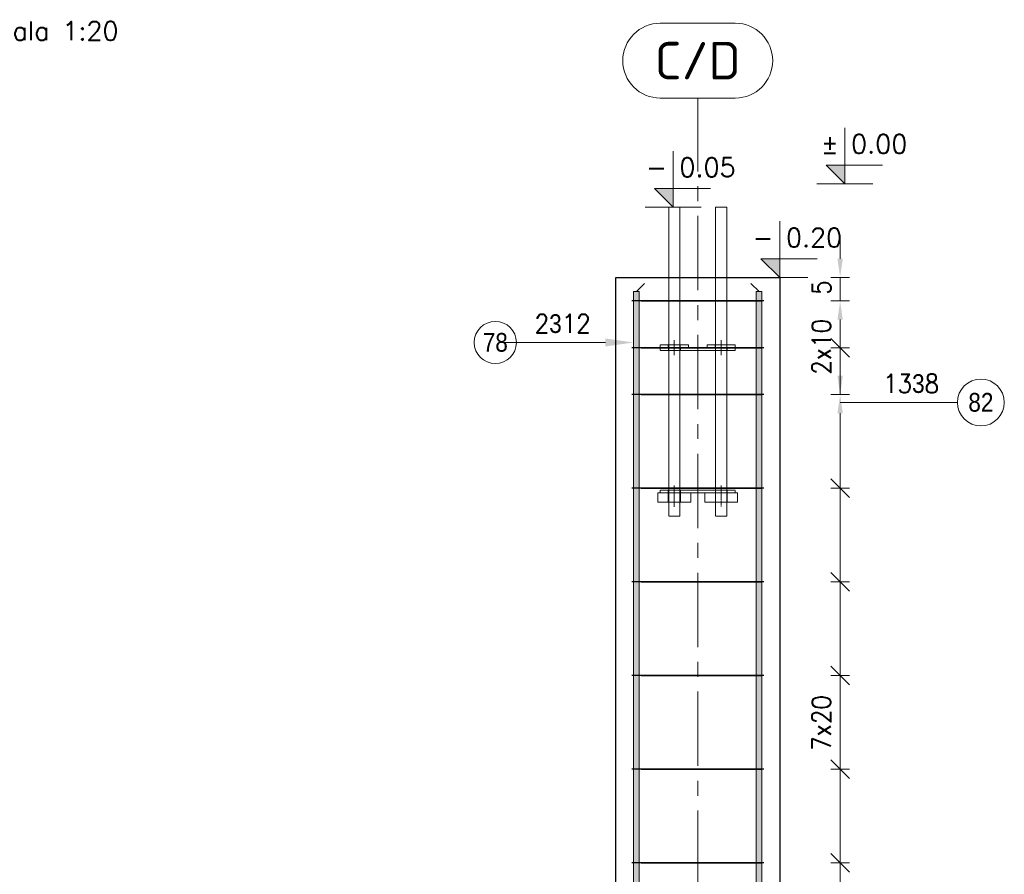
# Model space of a CAD drawing. Extents: x 345527 to 363395, y -114093 to -104075.
# Tile 5 of 14: x 347257 to 349359, y -108006 to -106180. Entities that reach past the tile are written whole.
import ezdxf
from ezdxf.enums import TextEntityAlignment as Align

# ---------------------------------------------------------------- set-up
doc = ezdxf.new("R2010")
doc.units = 0
doc.header["$LTSCALE"] = 5
doc.header["$MEASUREMENT"] = 0
for name, pattern in [('CENTER', [50.8, 31.75, -6.35, 6.35, -6.35]), ('HIDDEN', [0.375, 0.25, -0.125]), ('MITTE', [2, 1.25, -0.25, 0.25, -0.25])]:
    doc.linetypes.add(name, pattern=pattern)
for name, color, linetype, lineweight in [('AutoCAD_Structural_Detailing_deskowanie', 2, 'Continuous', 30), ('AutoCAD_Structural_Detailing_kształt pręta', 7, 'Continuous', 13), ('AutoCAD_Structural_Detailing_opis kształtu pręta', 7, 'Continuous', 13), ('AutoCAD_Structural_Detailing_opis rozkładu', 7, 'Continuous', 13), ('AutoCAD_Structural_Detailing_rozkład pręta', 7, 'Continuous', 40), ('AutoCAD_Structural_Detailing_symbole graficzne', 7, 'Continuous', 13), ('PS_HIDDEN', 2, 'HIDDEN', 13), ('PS_Mid', 5, 'MITTE', 13), ('PS_SOLID', 7, 'Continuous', 20)]:
    doc.layers.add(name, color=color, linetype=linetype, lineweight=lineweight)
doc.styles.add('marta', font='simplex.shx', dxfattribs={"width": 0.8})
doc.styles.add('marta_B', font='isocpeur.ttf')
doc.styles.add('r-gil', font='GIL_____.TTF', dxfattribs={"width": 0.9})
doc.styles.add('r-simplex', font='simplex.shx', dxfattribs={"width": 0.9})
doc.styles.add('style1', font='simplex.shx')

# ---------------------------------------------------------------- blocks, each defined once
blk = doc.blocks.new('rftgr4')
at = {"layer": 'PS_HIDDEN', "color": 9, "linetype": 'HIDDEN', "extrusion": (0, 1, 0)}
for p, q in [((352643.4, -125874.7, 2740.5), (352643.4, -126018.7, 2740.5)), ((352667.4, -126018.7, 2740.5), (352667.4, -125874.7, 2740.5)), ((352743.4, -125874.7, 2740.5), (352743.4, -126018.7, 2740.5)), ((352767.4, -126018.7, 2740.5), (352767.4, -125874.7, 2740.5)), ((352653.2, -126018.7, 2740.5), (352625.4, -126018.7, 2740.5)), ((352625.4, -126018.7, 2740.5), (352625.4, -126024.7, 2740.5)), ((352642.4, -126018.7, 2740.5), (352642.4, -126024.7, 2740.5)), ((352643.4, -126018.7, 2740.5), (352643.4, -126024.7, 2740.5)), ((352685.4, -126018.7, 2740.5), (352653.2, -126018.7, 2740.5)), ((352667.4, -126024.7, 2740.5), (352667.4, -126018.7, 2740.5)), ((352667.6, -126024.7, 2740.5), (352667.6, -126018.7, 2740.5)), ((352685.4, -126024.7, 2740.5), (352685.4, -126018.7, 2740.5)), ((352725.4, -126024.7, 2740.5), (352725.4, -126018.7, 2740.5)), ((352753.2, -126018.7, 2740.5), (352725.4, -126018.7, 2740.5)), ((352725.4, -126018.7, 2740.5), (352725.4, -126024.7, 2740.5)), ((352742.4, -126018.7, 2740.5), (352742.4, -126024.7, 2740.5)), ((352743.4, -126018.7, 2740.5), (352743.4, -126024.7, 2740.5)), ((352785.4, -126018.7, 2740.5), (352753.2, -126018.7, 2740.5)), ((352767.4, -126024.7, 2740.5), (352767.4, -126018.7, 2740.5)), ((352767.6, -126024.7, 2740.5), (352767.6, -126018.7, 2740.5)), ((352785.4, -126024.7, 2740.5), (352785.4, -126018.7, 2740.5)), ((352625.4, -126024.7, 2740.5), (352625.4, -126030.7, 2740.5)), ((352625.4, -126024.7, 2740.5), (352685.4, -126024.7, 2740.5)), ((352625.4, -126030.7, 2740.5), (352785.4, -126030.7, 2740.5)), ((352643.2, -126024.7, 2740.5), (352643.2, -126030.7, 2740.5)), ((352643.4, -126024.7, 2740.5), (352643.4, -126030.7, 2740.5)), ((352643.4, -126030.7, 2740.5), (352643.4, -126328.7, 2740.5)), ((352667.4, -126030.7, 2740.5), (352667.4, -126024.7, 2740.5)), ((352667.4, -126328.7, 2740.5), (352667.4, -126030.7, 2740.5)), ((352668.4, -126030.7, 2740.5), (352668.4, -126024.7, 2740.5)), ((352725.4, -126024.7, 2740.5), (352685.4, -126024.7, 2740.5)), ((352725.4, -126024.7, 2740.5), (352785.4, -126024.7, 2740.5)), ((352743.2, -126024.7, 2740.5), (352743.2, -126030.7, 2740.5)), ((352743.4, -126024.7, 2740.5), (352743.4, -126030.7, 2740.5)), ((352743.4, -126030.7, 2740.5), (352743.4, -126328.7, 2740.5)), ((352767.4, -126030.7, 2740.5), (352767.4, -126024.7, 2740.5)), ((352767.4, -126328.7, 2740.5), (352767.4, -126030.7, 2740.5)), ((352768.4, -126030.7, 2740.5), (352768.4, -126024.7, 2740.5)), ((352785.4, -126030.7, 2740.5), (352785.4, -126024.7, 2740.5)), ((352653.2, -126334.7, 2740.5), (352620.4, -126334.7, 2740.5)), ((352620.4, -126334.7, 2740.5), (352620.4, -126354.7, 2740.5)), ((352625.4, -126334.7, 2740.5), (352625.4, -126328.7, 2740.5)), ((352642.4, -126328.7, 2740.5), (352625.4, -126328.7, 2740.5)), ((352625.4, -126328.7, 2740.5), (352625.4, -126334.7, 2740.5)), ((352653.2, -126328.7, 2740.5), (352625.4, -126328.7, 2740.5)), ((352625.4, -126328.7, 2740.5), (352625.4, -126334.7, 2740.5)), ((352642.4, -126328.7, 2740.5), (352642.4, -126334.7, 2740.5)), ((352642.4, -126334.7, 2740.5), (352642.4, -126354.7, 2740.5)), ((352643.2, -126328.7, 2740.5), (352643.2, -126334.7, 2740.5)), ((352643.2, -126334.7, 2740.5), (352643.2, -126354.7, 2740.5)), ((352643.4, -126328.7, 2740.5), (352643.4, -126334.7, 2740.5)), ((352643.4, -126334.7, 2740.5), (352643.4, -126354.7, 2740.5)), ((352757.7, -126328.7, 2740.5), (352653.2, -126328.7, 2740.5)), ((352690.4, -126334.7, 2740.5), (352653.2, -126334.7, 2740.5)), ((352667.4, -126334.7, 2740.5), (352667.4, -126328.7, 2740.5)), ((352667.4, -126354.7, 2740.5), (352667.4, -126334.7, 2740.5)), ((352667.6, -126334.7, 2740.5), (352667.6, -126328.7, 2740.5)), ((352667.6, -126354.7, 2740.5), (352667.6, -126334.7, 2740.5)), ((352668.4, -126334.7, 2740.5), (352668.4, -126328.7, 2740.5)), ((352668.4, -126354.7, 2740.5), (352668.4, -126334.7, 2740.5)), ((352690.4, -126354.7, 2740.5), (352690.4, -126334.7, 2740.5)), ((352690.4, -126334.7, 2740.5), (352720.4, -126334.7, 2740.5)), ((352720.4, -126334.7, 2740.5), (352720.4, -126354.7, 2740.5)), ((352757.7, -126334.7, 2740.5), (352720.4, -126334.7, 2740.5)), ((352748.9, -126328.7, 2740.5), (352743.2, -126328.7, 2740.5)), ((352743.2, -126328.7, 2740.5), (352743.2, -126334.7, 2740.5)), ((352743.2, -126334.7, 2740.5), (352743.2, -126354.7, 2740.5)), ((352743.4, -126328.7, 2740.5), (352743.4, -126334.7, 2740.5)), ((352743.4, -126328.7, 2740.5), (352743.4, -126334.7, 2740.5)), ((352743.4, -126334.7, 2740.5), (352743.4, -126354.7, 2740.5)), ((352757.7, -126328.7, 2740.5), (352748.9, -126328.7, 2740.5)), ((352785.4, -126328.7, 2740.5), (352757.7, -126328.7, 2740.5)), ((352790.4, -126334.7, 2740.5), (352757.7, -126334.7, 2740.5)), ((352767.4, -126334.7, 2740.5), (352767.4, -126328.7, 2740.5)), ((352767.4, -126354.7, 2740.5), (352767.4, -126334.7, 2740.5)), ((352768.4, -126334.7, 2740.5), (352768.4, -126328.7, 2740.5)), ((352768.4, -126354.7, 2740.5), (352768.4, -126334.7, 2740.5)), ((352785.4, -126334.7, 2740.5), (352785.4, -126328.7, 2740.5)), ((352790.4, -126354.7, 2740.5), (352790.4, -126334.7, 2740.5)), ((352620.4, -126354.7, 2740.5), (352690.4, -126354.7, 2740.5)), ((352643.4, -126354.7, 2740.5), (352643.4, -126384.7, 2740.5)), ((352667.4, -126384.7, 2740.5), (352667.4, -126354.7, 2740.5)), ((352720.4, -126354.7, 2740.5), (352790.4, -126354.7, 2740.5)), ((352743.4, -126354.7, 2740.5), (352743.4, -126384.7, 2740.5)), ((352767.4, -126384.7, 2740.5), (352767.4, -126354.7, 2740.5)), ((352643.4, -126384.7, 2740.5), (352643.6, -126384.7, 2740.5)), ((352643.6, -126384.7, 2740.5), (352644.2, -126384.7, 2740.5)), ((352644.2, -126384.7, 2740.5), (352645.2, -126384.7, 2740.5)), ((352645.2, -126384.7, 2740.5), (352646.7, -126384.7, 2740.5)), ((352646.7, -126384.7, 2740.5), (352648.6, -126384.7, 2740.5)), ((352648.6, -126384.7, 2740.5), (352650.7, -126384.7, 2740.5)), ((352650.7, -126384.7, 2740.5), (352653, -126384.7, 2740.5)), ((352653, -126384.7, 2740.5), (352655.4, -126384.7, 2740.5)), ((352655.4, -126384.7, 2740.5), (352657.8, -126384.7, 2740.5)), ((352657.8, -126384.7, 2740.5), (352660.1, -126384.7, 2740.5)), ((352660.1, -126384.7, 2740.5), (352662.3, -126384.7, 2740.5)), ((352662.3, -126384.7, 2740.5), (352664.1, -126384.7, 2740.5)), ((352664.1, -126384.7, 2740.5), (352665.6, -126384.7, 2740.5)), ((352665.6, -126384.7, 2740.5), (352666.7, -126384.7, 2740.5)), ((352666.7, -126384.7, 2740.5), (352667.3, -126384.7, 2740.5)), ((352667.3, -126384.7, 2740.5), (352667.4, -126384.7, 2740.5)), ((352743.4, -126384.7, 2740.5), (352743.6, -126384.7, 2740.5)), ((352743.6, -126384.7, 2740.5), (352744.2, -126384.7, 2740.5)), ((352744.2, -126384.7, 2740.5), (352745.2, -126384.7, 2740.5)), ((352745.2, -126384.7, 2740.5), (352746.7, -126384.7, 2740.5)), ((352746.7, -126384.7, 2740.5), (352748.6, -126384.7, 2740.5)), ((352748.6, -126384.7, 2740.5), (352750.7, -126384.7, 2740.5)), ((352750.7, -126384.7, 2740.5), (352753, -126384.7, 2740.5)), ((352753, -126384.7, 2740.5), (352755.4, -126384.7, 2740.5)), ((352755.4, -126384.7, 2740.5), (352757.8, -126384.7, 2740.5)), ((352757.8, -126384.7, 2740.5), (352760.1, -126384.7, 2740.5)), ((352760.1, -126384.7, 2740.5), (352762.3, -126384.7, 2740.5)), ((352762.3, -126384.7, 2740.5), (352764.1, -126384.7, 2740.5)), ((352764.1, -126384.7, 2740.5), (352765.6, -126384.7, 2740.5)), ((352765.6, -126384.7, 2740.5), (352766.7, -126384.7, 2740.5)), ((352766.7, -126384.7, 2740.5), (352767.3, -126384.7, 2740.5)), ((352767.3, -126384.7, 2740.5), (352767.4, -126384.7, 2740.5))]:
    blk.add_line(p, q, dxfattribs=at)
at = {"layer": 'PS_Mid', "color": 9, "linetype": 'MITTE', "extrusion": (0, 1, 0)}
for p, q in [((352655.4, -126034.7, 2740.5), (352655.4, -126008.7, 2740.5)), ((352655.4, -126034.7, 2740.5), (352655.4, -126008.7, 2740.5)), ((352655.4, -126014.7, 2740.5), (352655.4, -126040.7, 2740.5)), ((352655.4, -126014.7, 2740.5), (352655.4, -126040.7, 2740.5)), ((352755.4, -126034.7, 2740.5), (352755.4, -126008.7, 2740.5)), ((352755.4, -126034.7, 2740.5), (352755.4, -126008.7, 2740.5)), ((352755.4, -126014.7, 2740.5), (352755.4, -126040.7, 2740.5)), ((352755.4, -126014.7, 2740.5), (352755.4, -126040.7, 2740.5)), ((352655.4, -126318.7, 2740.5), (352655.4, -126344.7, 2740.5)), ((352655.4, -126344.7, 2740.5), (352655.4, -126318.7, 2740.5)), ((352655.4, -126364.7, 2740.5), (352655.4, -126324.7, 2740.5)), ((352655.4, -126324.7, 2740.5), (352655.4, -126364.7, 2740.5)), ((352755.4, -126318.7, 2740.5), (352755.4, -126344.7, 2740.5)), ((352755.4, -126318.7, 2740.5), (352755.4, -126344.7, 2740.5)), ((352755.4, -126324.7, 2740.5), (352755.4, -126364.7, 2740.5)), ((352755.4, -126324.7, 2740.5), (352755.4, -126364.7, 2740.5))]:
    blk.add_line(p, q, dxfattribs=at)
at = {"layer": 'PS_SOLID', "color": 9, "linetype": 'Continuous', "extrusion": (0, 1, 0)}
for p, q in [((352643.6, -125724.7, 2740.5), (352643.4, -125724.7, 2740.5)), ((352643.4, -125724.7, 2740.5), (352643.4, -125874.7, 2740.5)), ((352644.2, -125724.7, 2740.5), (352643.6, -125724.7, 2740.5)), ((352645.2, -125724.7, 2740.5), (352644.2, -125724.7, 2740.5)), ((352646.7, -125724.7, 2740.5), (352645.2, -125724.7, 2740.5)), ((352648.6, -125724.7, 2740.5), (352646.7, -125724.7, 2740.5)), ((352650.7, -125724.7, 2740.5), (352648.6, -125724.7, 2740.5)), ((352653, -125724.7, 2740.5), (352650.7, -125724.7, 2740.5)), ((352655.4, -125724.7, 2740.5), (352653, -125724.7, 2740.5)), ((352657.8, -125724.7, 2740.5), (352655.4, -125724.7, 2740.5)), ((352660.1, -125724.7, 2740.5), (352657.8, -125724.7, 2740.5)), ((352662.3, -125724.7, 2740.5), (352660.1, -125724.7, 2740.5)), ((352664.1, -125724.7, 2740.5), (352662.3, -125724.7, 2740.5)), ((352665.6, -125724.7, 2740.5), (352664.1, -125724.7, 2740.5)), ((352666.7, -125724.7, 2740.5), (352665.6, -125724.7, 2740.5)), ((352667.3, -125724.7, 2740.5), (352666.7, -125724.7, 2740.5)), ((352667.4, -125724.7, 2740.5), (352667.3, -125724.7, 2740.5)), ((352667.4, -125874.7, 2740.5), (352667.4, -125724.7, 2740.5)), ((352743.6, -125724.7, 2740.5), (352743.4, -125724.7, 2740.5)), ((352743.4, -125724.7, 2740.5), (352743.4, -125874.7, 2740.5)), ((352744.2, -125724.7, 2740.5), (352743.6, -125724.7, 2740.5)), ((352745.2, -125724.7, 2740.5), (352744.2, -125724.7, 2740.5)), ((352746.7, -125724.7, 2740.5), (352745.2, -125724.7, 2740.5)), ((352748.6, -125724.7, 2740.5), (352746.7, -125724.7, 2740.5)), ((352750.7, -125724.7, 2740.5), (352748.6, -125724.7, 2740.5)), ((352753, -125724.7, 2740.5), (352750.7, -125724.7, 2740.5)), ((352755.4, -125724.7, 2740.5), (352753, -125724.7, 2740.5)), ((352757.8, -125724.7, 2740.5), (352755.4, -125724.7, 2740.5)), ((352760.1, -125724.7, 2740.5), (352757.8, -125724.7, 2740.5)), ((352762.3, -125724.7, 2740.5), (352760.1, -125724.7, 2740.5)), ((352764.1, -125724.7, 2740.5), (352762.3, -125724.7, 2740.5)), ((352765.6, -125724.7, 2740.5), (352764.1, -125724.7, 2740.5)), ((352766.7, -125724.7, 2740.5), (352765.6, -125724.7, 2740.5)), ((352767.3, -125724.7, 2740.5), (352766.7, -125724.7, 2740.5)), ((352767.4, -125724.7, 2740.5), (352767.3, -125724.7, 2740.5)), ((352767.4, -125874.7, 2740.5), (352767.4, -125724.7, 2740.5))]:
    blk.add_line(p, q, dxfattribs=at)

msp = doc.modelspace()

# ---------------------------------------------------------------- hatches: boundary and pattern name
at = {"layer": 'AutoCAD_Structural_Detailing_kształt pręta'}
for points in [[(348579.7, -109406.96), (348567.7, -109406.96), (348567.7, -106760.96), (348579.7, -106760.96)], [(348841.7, -109406.96), (348829.7, -109406.96), (348829.7, -106760.96), (348841.7, -106760.96)]]:
    msp.add_hatch(color=161, dxfattribs=at).paths.add_polyline_path(points, flags=0)
at = {"layer": 'AutoCAD_Structural_Detailing_opis kształtu pręta'}
msp.add_hatch(color=8, dxfattribs=at).paths.add_polyline_path([(348567.7, -106869.73), (348507.7, -106861.18), (348507.7, -106878.28)], flags=0)
at = {"layer": 'AutoCAD_Structural_Detailing_opis rozkładu'}
for points in [[(349008.65, -106730.96), (349014.35, -106690.96), (349002.94, -106690.96)], [(349008.65, -106780.96), (349002.94, -106820.96), (349014.35, -106820.96)], [(349008.65, -106980.96), (349014.35, -106940.96), (349002.94, -106940.96)], [(349008.65, -106980.96), (349002.94, -107020.96), (349014.35, -107020.96)]]:
    msp.add_hatch(color=8, dxfattribs=at).paths.add_polyline_path(points, flags=0)
at = {"layer": 'AutoCAD_Structural_Detailing_symbole graficzne'}
for points in [[(348978.77, -106490.96), (349018.77, -106530.96), (349018.77, -106490.96)], [(348612.28, -106540.96), (348652.28, -106580.96), (348652.28, -106540.96)], [(348839.7, -106690.96), (348879.7, -106730.96), (348879.7, -106690.96)]]:
    msp.add_hatch(color=1, dxfattribs=at).paths.add_polyline_path(points, flags=0)

# ---------------------------------------------------------------- linework, layer by layer
at = {"layer": 'AutoCAD_Structural_Detailing_deskowanie'}
for p, q in [((348529.7, -106730.96), (348879.7, -106730.96)), ((348529.7, -108280.96), (348529.7, -106730.96)), ((348879.7, -106730.96), (348879.7, -108280.96))]:
    msp.add_line(p, q, dxfattribs=at)
at = {"layer": 'AutoCAD_Structural_Detailing_kształt pręta', "color": 1, "lineweight": 0}
for p, q in [((348573.7, -106760.96, -1227.04), (348591.2, -106743.46, -1227.04)), ((348835.7, -106760.96, -1227.04), (348818.2, -106743.46, -1227.04))]:
    msp.add_line(p, q, dxfattribs=at)
at = {"layer": 'AutoCAD_Structural_Detailing_kształt pręta', "color": 161}
for p, q in [((348567.7, -109406.96), (348567.7, -106760.96)), ((348567.7, -106760.96), (348579.7, -106760.96)), ((348579.7, -109406.96), (348579.7, -106760.96)), ((348829.7, -109406.96), (348829.7, -106760.96)), ((348829.7, -106760.96), (348841.7, -106760.96)), ((348841.7, -109406.96), (348841.7, -106760.96))]:
    msp.add_line(p, q, dxfattribs=at)
at = {"layer": 'AutoCAD_Structural_Detailing_opis kształtu pręta', "color": 8}
msp.add_line((348282.77, -106869.73, -1227.04), (348507.7, -106869.73), dxfattribs=at)
at = {"layer": 'AutoCAD_Structural_Detailing_opis kształtu pręta', "color": 8, "lineweight": 18}
msp.add_circle((348272.59, -106869.73, -1270.88), 45, dxfattribs=at)
at = {"layer": 'AutoCAD_Structural_Detailing_opis rozkładu', "color": 8}
for p, q in [((349008.65, -106650.96), (349008.65, -106690.96)), ((349028.65, -106730.96), (348988.65, -106730.96)), ((349008.65, -106780.96), (349008.65, -106730.96)), ((349028.65, -106780.96), (348988.65, -106780.96)), ((349008.65, -106880.96), (349008.65, -106820.96)), ((349028.65, -106880.96), (348988.65, -106880.96)), ((349008.65, -106980.96), (349008.65, -106880.96)), ((349008.65, -106880.96), (349008.65, -106940.96)), ((349028.65, -106980.96), (348988.65, -106980.96)), ((349028.65, -106980.96), (348988.65, -106980.96)), ((349259.13, -106997.81), (349008.65, -106997.81)), ((349008.65, -107180.96), (349008.65, -107020.96)), ((349028.65, -107180.96), (348988.65, -107180.96)), ((349008.65, -107380.96), (349008.65, -107180.96)), ((349028.65, -107380.96), (348988.65, -107380.96)), ((349008.65, -107580.96), (349008.65, -107380.96)), ((349028.65, -107580.96), (348988.65, -107580.96)), ((349008.65, -107680.96), (349008.65, -107580.96)), ((349008.65, -107680.96), (349008.65, -107780.96)), ((349028.65, -107780.96), (348988.65, -107780.96)), ((349008.65, -107780.96), (349008.65, -107980.96)), ((349028.65, -107980.96), (348988.65, -107980.96)), ((349008.65, -107980.96), (349008.65, -108180.96))]:
    msp.add_line(p, q, dxfattribs=at)
at = {"layer": 'AutoCAD_Structural_Detailing_opis rozkładu', "color": 8, "lineweight": -2}
for p, q in [((349028.65, -106900.96), (348988.65, -106860.96)), ((349028.65, -107200.96), (348988.65, -107160.96)), ((349028.65, -107400.96), (348988.65, -107360.96)), ((349028.65, -107600.96), (348988.65, -107560.96)), ((348988.65, -107760.96), (349028.65, -107800.96)), ((348988.65, -107960.96), (349028.65, -108000.96))]:
    msp.add_line(p, q, dxfattribs=at)
at = {"layer": 'AutoCAD_Structural_Detailing_opis rozkładu', "color": 8, "lineweight": 18}
msp.add_circle((349309.13, -106997.81), 50, dxfattribs=at)
at = {"layer": 'AutoCAD_Structural_Detailing_rozkład pręta', "color": 31, "linetype": 'ByBlock', "lineweight": 25}
for p, q in [((348583.7, -106780.96), (348563.7, -106780.96)), ((348583.7, -106780.96), (348563.7, -106780.96)), ((348825.7, -106780.96), (348583.7, -106780.96)), ((348583.7, -106780.96), (348825.7, -106780.96)), ((348811.56, -106780.96), (348776.2, -106780.96)), ((348804.49, -106780.96), (348839.84, -106780.96)), ((348845.7, -106780.96), (348811.56, -106780.96)), ((348845.7, -106780.96), (348825.7, -106780.96)), ((348845.7, -106780.96), (348825.7, -106780.96)), ((348583.7, -106880.96), (348563.7, -106880.96)), ((348583.7, -106880.96), (348563.7, -106880.96)), ((348825.7, -106880.96), (348583.7, -106880.96)), ((348583.7, -106880.96), (348825.7, -106880.96)), ((348811.56, -106880.96), (348776.2, -106880.96)), ((348804.49, -106880.96), (348839.84, -106880.96)), ((348845.7, -106880.96), (348811.56, -106880.96)), ((348845.7, -106880.96), (348825.7, -106880.96)), ((348845.7, -106880.96), (348825.7, -106880.96)), ((348583.7, -106980.96), (348563.7, -106980.96)), ((348583.7, -106980.96), (348563.7, -106980.96)), ((348825.7, -106980.96), (348583.7, -106980.96)), ((348583.7, -106980.96), (348825.7, -106980.96)), ((348811.56, -106980.96), (348776.2, -106980.96)), ((348804.49, -106980.96), (348839.84, -106980.96)), ((348845.7, -106980.96), (348811.56, -106980.96)), ((348845.7, -106980.96), (348825.7, -106980.96)), ((348845.7, -106980.96), (348825.7, -106980.96)), ((348583.7, -107180.96), (348563.7, -107180.96)), ((348583.7, -107180.96), (348563.7, -107180.96)), ((348825.7, -107180.96), (348583.7, -107180.96)), ((348583.7, -107180.96), (348825.7, -107180.96)), ((348811.56, -107180.96), (348776.2, -107180.96)), ((348804.49, -107180.96), (348839.84, -107180.96)), ((348845.7, -107180.96), (348811.56, -107180.96)), ((348845.7, -107180.96), (348825.7, -107180.96)), ((348845.7, -107180.96), (348825.7, -107180.96)), ((348583.7, -107380.96), (348563.7, -107380.96)), ((348583.7, -107380.96), (348563.7, -107380.96)), ((348825.7, -107380.96), (348583.7, -107380.96)), ((348583.7, -107380.96), (348825.7, -107380.96)), ((348811.56, -107380.96), (348776.2, -107380.96)), ((348804.49, -107380.96), (348839.84, -107380.96)), ((348845.7, -107380.96), (348811.56, -107380.96)), ((348845.7, -107380.96), (348825.7, -107380.96)), ((348845.7, -107380.96), (348825.7, -107380.96)), ((348583.7, -107580.96), (348563.7, -107580.96)), ((348583.7, -107580.96), (348563.7, -107580.96)), ((348825.7, -107580.96), (348583.7, -107580.96)), ((348583.7, -107580.96), (348825.7, -107580.96)), ((348811.56, -107580.96), (348776.2, -107580.96)), ((348804.49, -107580.96), (348839.84, -107580.96)), ((348845.7, -107580.96), (348811.56, -107580.96)), ((348845.7, -107580.96), (348825.7, -107580.96)), ((348845.7, -107580.96), (348825.7, -107580.96)), ((348583.7, -107780.96), (348563.7, -107780.96)), ((348583.7, -107780.96), (348563.7, -107780.96)), ((348825.7, -107780.96), (348583.7, -107780.96)), ((348583.7, -107780.96), (348825.7, -107780.96)), ((348811.56, -107780.96), (348776.2, -107780.96)), ((348804.49, -107780.96), (348839.84, -107780.96)), ((348845.7, -107780.96), (348811.56, -107780.96)), ((348845.7, -107780.96), (348825.7, -107780.96)), ((348845.7, -107780.96), (348825.7, -107780.96)), ((348583.7, -107980.96), (348563.7, -107980.96)), ((348583.7, -107980.96), (348563.7, -107980.96)), ((348825.7, -107980.96), (348583.7, -107980.96)), ((348583.7, -107980.96), (348825.7, -107980.96)), ((348811.56, -107980.96), (348776.2, -107980.96)), ((348804.49, -107980.96), (348839.84, -107980.96)), ((348845.7, -107980.96), (348811.56, -107980.96)), ((348845.7, -107980.96), (348825.7, -107980.96)), ((348845.7, -107980.96), (348825.7, -107980.96))]:
    msp.add_line(p, q, dxfattribs=at)
at = {"layer": 'AutoCAD_Structural_Detailing_symbole graficzne', "color": 1, "linetype": 'Continuous', "lineweight": 18}
for p, q in [((348624.7, -106187.76), (348784.7, -106187.76)), ((348624.7, -106347.76), (348784.7, -106347.76))]:
    msp.add_line(p, q, dxfattribs=at)
at = {"layer": 'AutoCAD_Structural_Detailing_symbole graficzne', "color": 5, "linetype": 'CENTER'}
msp.add_line((348704.7, -113616.29), (348704.7, -106347.76), dxfattribs=at)
at = {"layer": 'AutoCAD_Structural_Detailing_symbole graficzne', "color": 1}
for p, q in [((349018.77, -106530.96), (349018.77, -106410.96)), ((348652.28, -106580.96), (348652.28, -106460.96)), ((349098.77, -106490.96), (348978.77, -106490.96)), ((348978.77, -106490.96), (349018.77, -106530.96)), ((349078.77, -106530.96), (348958.77, -106530.96)), ((348732.28, -106540.96), (348612.28, -106540.96)), ((348612.28, -106540.96), (348652.28, -106580.96)), ((348712.28, -106580.96), (348592.28, -106580.96)), ((348879.7, -106730.96), (348879.7, -106610.96)), ((348959.7, -106690.96), (348839.7, -106690.96)), ((348839.7, -106690.96), (348879.7, -106730.96)), ((348939.7, -106730.96), (348819.7, -106730.96))]:
    msp.add_line(p, q, dxfattribs=at)
at = {"layer": 'AutoCAD_Structural_Detailing_symbole graficzne', "color": 1, "linetype": 'Continuous', "lineweight": 18}
for centre, start, end in [((348624.7, -106267.76), 90, 270), ((348784.7, -106267.76), 270, 90)]:
    msp.add_arc(centre, 80, start, end, dxfattribs=at)

# ---------------------------------------------------------------- block references
msp.add_blockref('rftgr4', (-4000.71, 19143.71, -2740.48))

# ---------------------------------------------------------------- texts
at = {"layer": 'AutoCAD_Structural_Detailing_opis kształtu pręta', "color": 3, "char_height": 40, "attachment_point": 5}
for s, insert, style in [('2\\Fdiam;3\\Fsimplex.shx;12  ', (348416.45, -106829.73, -1270.88), 'r-simplex'), ('78', (348272.59, -106869.73, -1270.88), 'r-gil')]:
    msp.add_mtext(s, dxfattribs=dict(at, insert=insert, style=style))
at = {"layer": 'AutoCAD_Structural_Detailing_opis rozkładu', "color": 3, "char_height": 40}
for s, insert, attachment_point, rotation, style in [('5', (348988.65, -106767.96), 7, 90, 'r-simplex'), ('2x10', (348988.65, -106938.39), 7, 90, 'r-simplex'), ('13\\Fdiam;3\\Fsimplex.shx;8 ', (349160.27, -106957.81), 5, 0, 'r-simplex'), ('82', (349309.13, -106997.81), 5, 0, 'r-gil'), ('7x20', (348988.65, -107741.81), 7, 90, 'r-simplex')]:
    msp.add_mtext(s, dxfattribs=dict(at, insert=insert, attachment_point=attachment_point, rotation=rotation, style=style))
at = {"layer": 'AutoCAD_Structural_Detailing_symbole graficzne', "color": 2}
for s, style, p in [('skala 1:20', 'style1', (347183.73, -106236.23)), ('0.00 ', 'marta', (349032.1, -106477.62)), ('0.05 ', 'marta', (348665.62, -106527.62)), ('0.20 ', 'marta', (348893.03, -106677.62))]:
    msp.add_text(s, height=40, dxfattribs=dict(at, style=style)).set_placement(p, align=Align.BOTTOM_LEFT)
at = {"layer": 'AutoCAD_Structural_Detailing_symbole graficzne', "color": 2, "style": 'marta'}
for s, p in [('±', (349005.44, -106477.62)), ('-', (348638.95, -106527.62)), ('-', (348866.37, -106677.62))]:
    msp.add_text(s, height=40, dxfattribs=at).set_placement(p, align=Align.BOTTOM_RIGHT)
at = {"layer": 'AutoCAD_Structural_Detailing_symbole graficzne', "color": 2, "insert": (348704.7, -106267.76), "char_height": 80, "attachment_point": 5, "style": 'marta_B'}
msp.add_mtext('C/D', dxfattribs=at)

doc.saveas('drawing.dxf')
